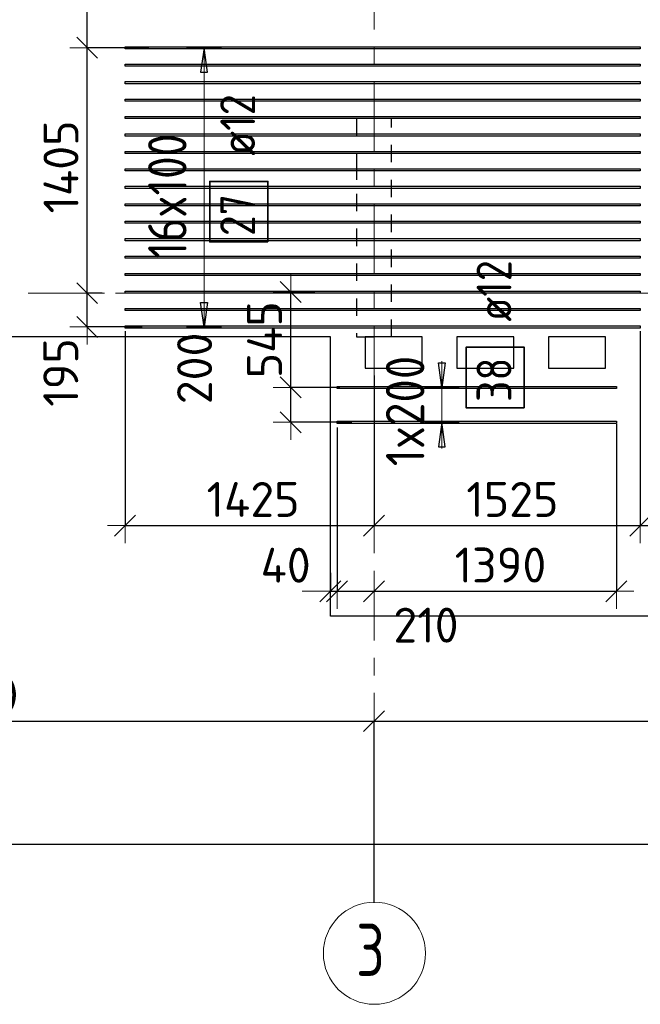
# Model space of a CAD drawing. Header units: metres. Extents: x -38 to 97, y -15 to 21.
# Tile 6 of 89: x 7.12 to 10.67, y -4.07 to 1.57. Entities that reach past the tile are written whole.
import ezdxf

# ---------------------------------------------------------------- set-up
doc = ezdxf.new("R2010")
doc.units = ezdxf.units.M
doc.header["$PDMODE"] = 65
for name, pattern in [('______11', [0.5, 0.4, -0.05, 0, -0.05]), ('______2', [0.0405, 0.03, -0.0105]), ('______5', [1.1, 0.8, -0.1, 0.1, -0.1])]:
    doc.linetypes.add(name, pattern=pattern)
for name, color, linetype, lineweight in [('XR$2$Осевая линия (1)', 7, '______5', 13), ('XR$2$Размерная линия (1)', 7, 'Continuous', 13), ('XR$4$Перекрытие (1)', 7, 'Continuous', 35), ('XR$4$Размерная линия (1)', 7, 'Continuous', 13)]:
    doc.layers.add(name, color=color, linetype=linetype, lineweight=lineweight)
doc.layers.add('XR$4$Арм.стержн.Доп. Арм верхн.зоны Х', color=7, linetype='Continuous', lineweight=35, true_color=0x8c8cff)
doc.layers.add('XR$5$Стена_ бетон несущ.', color=7, linetype='Continuous', lineweight=70, true_color=0xb4b496)
doc.styles.add('ISOCPEUR', font='txt')
doc.dimstyles.new('DIMSTYLE_3', dxfattribs={"dimtxt": 0.2, "dimasz": 0.2, "dimexe": 0, "dimexo": 0, "dimgap": 0.1, "dimtad": 2, "dimdec": 0, "dimlfac": 1000, "dimrnd": 5, "dimzin": 12, "dimdsep": 46, "dimtxsty": 'ISOCPEUR', "dimblk1": 'ALL_ML_STRICH', "dimblk2": 'ALL_ML_STRICH', "dimsah": 1, "dimcen": 0, "dimclrd": 7, "dimclre": 256, "dimclrt": 7, "dimadec": 0, "dimazin": 0, "dimtfac": 1, "dimtdec": 0, "dimtix": 1, "dimtmove": 2, "dimatfit": 3, "dimfxl": 0, "dimtzin": 0, "dimlwd": 0, "dimlwe": -3, "dimarcsym": 0})
doc.dimstyles.new('DIMSTYLE_33', dxfattribs={"dimtxt": 0.2, "dimasz": 0.2, "dimexe": 0, "dimexo": 0, "dimgap": 0.1, "dimtad": 2, "dimdec": 0, "dimlfac": 1000, "dimrnd": 5, "dimzin": 12, "dimdsep": 46, "dimtxsty": 'ISOCPEUR', "dimblk1": 'ALL_ML_STRICH', "dimblk2": 'ALL_ML_STRICH', "dimsah": 1, "dimcen": 0, "dimclrd": 7, "dimclre": 256, "dimclrt": 7, "dimadec": 0, "dimazin": 0, "dimtfac": 1, "dimtdec": 0, "dimtix": 1, "dimtmove": 2, "dimatfit": 3, "dimfxl": 0, "dimtvp": 1.2, "dimtzin": 0, "dimlwd": 0, "dimlwe": -3, "dimarcsym": 0})
doc.dimstyles.new('DIMSTYLE_34', dxfattribs={"dimtxt": 0.2, "dimasz": 0.2, "dimexe": 0, "dimexo": 0, "dimgap": 0.1, "dimtad": 0, "dimdec": 0, "dimlfac": 1000, "dimrnd": 5, "dimzin": 12, "dimdsep": 46, "dimtxsty": 'ISOCPEUR', "dimblk1": 'ALL_ML_STRICH', "dimblk2": 'ALL_ML_STRICH', "dimsah": 1, "dimcen": 0, "dimclrd": 7, "dimclre": 256, "dimclrt": 7, "dimadec": 0, "dimazin": 0, "dimtfac": 1, "dimtdec": 0, "dimtix": 1, "dimtmove": 2, "dimatfit": 3, "dimfxl": 0, "dimtvp": 1.2, "dimtzin": 0, "dimlwd": 0, "dimlwe": -3, "dimarcsym": 0})

# ---------------------------------------------------------------- blocks, each defined once
blk = doc.blocks.new('ALL_ML_STRICH')
at = {"color": 0, "linetype": 'ByBlock', "lineweight": -2}
for p, q in [((-0.3, -0.3), (0.3, 0.3)), ((0, -0.5), (0, 0.5)), ((-1, 0), (0.5, 0))]:
    blk.add_line(p, q, dxfattribs=at)
blk = doc.blocks.new('*D12')
at = {"layer": 'DEFPOINTS', "color": 7, "linetype": 'Continuous', "lineweight": 13, "transparency": 33554687}
for p in [(0.5, -3.1033), (0.5, -3.1563), (61.6, -3.1401)]:
    blk.add_point(p, dxfattribs=at)
at = {"layer": 'XR$2$Размерная линия (1)', "color": 9, "linetype": 'Continuous', "lineweight": -2, "true_color": 0xc7c7c7, "transparency": 33554687}
for p, q in [((0.5, -3.1233), (0.5, -3.1563)), ((61.6, -3.1563), (61.6, -3.1563))]:
    blk.add_line(p, q, dxfattribs=at)
at = {"layer": 'XR$2$Размерная линия (1)', "color": 7, "linetype": 'Continuous', "lineweight": -2, "transparency": 33554687}
blk.add_line((0.5, -3.1563), (61.6, -3.1563), dxfattribs=at)
at = {"layer": 'XR$2$Размерная линия (1)', "color": 7, "linetype": 'Continuous', "lineweight": 13, "transparency": 33554687, "xscale": 0.2, "yscale": 0.2, "zscale": 0.2, "rotation": 180}
blk.add_blockref('ALL_ML_STRICH', (0.5, -3.1563), dxfattribs=at)
at = {"layer": 'XR$2$Размерная линия (1)', "color": 7, "linetype": 'Continuous', "lineweight": 13, "transparency": 33554687, "xscale": 0.2, "yscale": 0.2, "zscale": 0.2}
blk.add_blockref('ALL_ML_STRICH', (61.6, -3.1563), dxfattribs=at)
at = {"layer": 'XR$2$Размерная линия (1)', "color": 7, "linetype": 'Continuous', "lineweight": 13, "transparency": 33554687, "insert": (31.1, -3.0063), "char_height": 0.2, "width": 1, "attachment_point": 5, "style": 'ISOCPEUR'}
blk.add_mtext('\\A1;{61100}', dxfattribs=at)
blk = doc.blocks.new('*D14')
at = {"layer": 'DEFPOINTS', "color": 7, "linetype": 'Continuous', "lineweight": 13, "transparency": 33554687}
for p in [(4.5, -2.452), (4.5, -3.5132), (9.15, -3.5132)]:
    blk.add_point(p, dxfattribs=at)
at = {"layer": 'XR$2$Размерная линия (1)', "color": 9, "linetype": 'Continuous', "lineweight": -2, "true_color": 0xc7c7c7, "transparency": 33554687}
for p, q in [((4.5, -3.4932), (4.5, -2.452)), ((9.15, -3.4932), (9.15, -2.452))]:
    blk.add_line(p, q, dxfattribs=at)
at = {"layer": 'XR$2$Размерная линия (1)', "color": 7, "linetype": 'Continuous', "lineweight": -2, "transparency": 33554687}
blk.add_line((4.5, -2.452), (9.15, -2.452), dxfattribs=at)
at = {"layer": 'XR$2$Размерная линия (1)', "color": 7, "linetype": 'Continuous', "lineweight": 13, "transparency": 33554687, "xscale": 0.2, "yscale": 0.2, "zscale": 0.2, "rotation": 180}
blk.add_blockref('ALL_ML_STRICH', (4.5, -2.452), dxfattribs=at)
at = {"layer": 'XR$2$Размерная линия (1)', "color": 7, "linetype": 'Continuous', "lineweight": 13, "transparency": 33554687, "xscale": 0.2, "yscale": 0.2, "zscale": 0.2}
blk.add_blockref('ALL_ML_STRICH', (9.15, -2.452), dxfattribs=at)
at = {"layer": 'XR$2$Размерная линия (1)', "color": 7, "linetype": 'Continuous', "lineweight": 13, "transparency": 33554687, "insert": (6.825, -2.302), "char_height": 0.2, "width": 0.8, "attachment_point": 5, "style": 'ISOCPEUR'}
blk.add_mtext('\\A1;{4650}', dxfattribs=at)
blk = doc.blocks.new('*D15')
at = {"layer": 'DEFPOINTS', "color": 7, "linetype": 'Continuous', "lineweight": 13, "transparency": 33554687}
for p in [(9.15, -2.452), (9.15, -3.5132), (13.75, -3.5132)]:
    blk.add_point(p, dxfattribs=at)
at = {"layer": 'XR$2$Размерная линия (1)', "color": 9, "linetype": 'Continuous', "lineweight": -2, "true_color": 0xc7c7c7, "transparency": 33554687}
for p, q in [((9.15, -3.4932), (9.15, -2.452)), ((13.75, -3.4932), (13.75, -2.452))]:
    blk.add_line(p, q, dxfattribs=at)
at = {"layer": 'XR$2$Размерная линия (1)', "color": 7, "linetype": 'Continuous', "lineweight": -2, "transparency": 33554687}
blk.add_line((9.15, -2.452), (13.75, -2.452), dxfattribs=at)
at = {"layer": 'XR$2$Размерная линия (1)', "color": 7, "linetype": 'Continuous', "lineweight": 13, "transparency": 33554687, "xscale": 0.2, "yscale": 0.2, "zscale": 0.2, "rotation": 180}
blk.add_blockref('ALL_ML_STRICH', (9.15, -2.452), dxfattribs=at)
at = {"layer": 'XR$2$Размерная линия (1)', "color": 7, "linetype": 'Continuous', "lineweight": 13, "transparency": 33554687, "xscale": 0.2, "yscale": 0.2, "zscale": 0.2}
blk.add_blockref('ALL_ML_STRICH', (13.75, -2.452), dxfattribs=at)
at = {"layer": 'XR$2$Размерная линия (1)', "color": 7, "linetype": 'Continuous', "lineweight": 13, "transparency": 33554687, "insert": (11.45, -2.302), "char_height": 0.2, "width": 0.8, "attachment_point": 5, "style": 'ISOCPEUR'}
blk.add_mtext('\\A1;{4600}', dxfattribs=at)
blk = doc.blocks.new('*D306')
at = {"layer": 'DEFPOINTS', "color": 7, "linetype": 'Continuous', "lineweight": 13, "transparency": 33554687}
for p in [(7.6128, 0), (7.5076, -0.1936), (7.8432, -0.1936)]:
    blk.add_point(p, dxfattribs=at)
at = {"layer": 'XR$4$Размерная линия (1)', "color": 9, "linetype": 'Continuous', "lineweight": -2, "true_color": 0xc7c7c7, "transparency": 33554687}
for p, q in [((7.5928, 0), (7.5076, 0)), ((7.8232, -0.1936), (7.5076, -0.1936))]:
    blk.add_line(p, q, dxfattribs=at)
at = {"layer": 'XR$4$Размерная линия (1)', "color": 7, "linetype": 'Continuous', "lineweight": -2, "transparency": 33554687}
blk.add_line((7.5076, -0.1936), (7.5076, 0), dxfattribs=at)
at = {"layer": 'XR$4$Размерная линия (1)', "color": 7, "linetype": 'Continuous', "lineweight": 13, "transparency": 33554687, "xscale": 0.2, "yscale": 0.2, "zscale": 0.2}
for p, rotation in [((7.5076, 0), 90), ((7.5076, -0.1936), 270)]:
    blk.add_blockref('ALL_ML_STRICH', p, dxfattribs=dict(at, rotation=rotation))
at = {"layer": 'XR$4$Размерная линия (1)', "color": 7, "linetype": 'Continuous', "lineweight": 13, "transparency": 33554687, "insert": (7.3565, -0.4545), "char_height": 0.2, "width": 0.6, "attachment_point": 5, "rotation": 90, "style": 'ISOCPEUR'}
blk.add_mtext('\\A1;{195}', dxfattribs=at)
blk = doc.blocks.new('*D307')
at = {"layer": 'DEFPOINTS', "color": 7, "linetype": 'Continuous', "lineweight": 13, "transparency": 33554687}
for p in [(7.8804, 1.4064), (7.5076, 0), (7.6128, 0)]:
    blk.add_point(p, dxfattribs=at)
at = {"layer": 'XR$4$Размерная линия (1)', "color": 9, "linetype": 'Continuous', "lineweight": -2, "true_color": 0xc7c7c7, "transparency": 33554687}
for p, q in [((7.8604, 1.4064), (7.5076, 1.4064)), ((7.5928, 0), (7.5076, 0))]:
    blk.add_line(p, q, dxfattribs=at)
at = {"layer": 'XR$4$Размерная линия (1)', "color": 7, "linetype": 'Continuous', "lineweight": -2, "transparency": 33554687}
blk.add_line((7.5076, 0), (7.5076, 1.4064), dxfattribs=at)
at = {"layer": 'XR$4$Размерная линия (1)', "color": 7, "linetype": 'Continuous', "lineweight": 13, "transparency": 33554687, "xscale": 0.2, "yscale": 0.2, "zscale": 0.2}
for p, rotation in [((7.5076, 1.4064), 90), ((7.5076, 0), 270)]:
    blk.add_blockref('ALL_ML_STRICH', p, dxfattribs=dict(at, rotation=rotation))
at = {"layer": 'XR$4$Размерная линия (1)', "color": 7, "linetype": 'Continuous', "lineweight": 13, "transparency": 33554687, "insert": (7.3576, 0.7232), "char_height": 0.2, "width": 0.8, "attachment_point": 5, "rotation": 90, "style": 'ISOCPEUR'}
blk.add_mtext('\\A1;{1405}', dxfattribs=at)
blk = doc.blocks.new('*D308')
at = {"layer": 'DEFPOINTS', "color": 7, "linetype": 'Continuous', "lineweight": 13, "transparency": 33554687}
for p in [(8.1561, 2.3663), (7.5076, 1.4064), (7.8804, 1.4064)]:
    blk.add_point(p, dxfattribs=at)
at = {"layer": 'XR$4$Размерная линия (1)', "color": 9, "linetype": 'Continuous', "lineweight": -2, "true_color": 0xc7c7c7, "transparency": 33554687}
for p, q in [((8.1361, 2.3663), (7.5076, 2.3663)), ((7.8604, 1.4064), (7.5076, 1.4064))]:
    blk.add_line(p, q, dxfattribs=at)
at = {"layer": 'XR$4$Размерная линия (1)', "color": 7, "linetype": 'Continuous', "lineweight": -2, "transparency": 33554687}
blk.add_line((7.5076, 1.4064), (7.5076, 2.3663), dxfattribs=at)
at = {"layer": 'XR$4$Размерная линия (1)', "color": 7, "linetype": 'Continuous', "lineweight": 13, "transparency": 33554687, "xscale": 0.2, "yscale": 0.2, "zscale": 0.2}
for p, rotation in [((7.5076, 2.3663), 90), ((7.5076, 1.4064), 270)]:
    blk.add_blockref('ALL_ML_STRICH', p, dxfattribs=dict(at, rotation=rotation))
at = {"layer": 'XR$4$Размерная линия (1)', "color": 7, "linetype": 'Continuous', "lineweight": 13, "transparency": 33554687, "insert": (7.3576, 1.8963), "char_height": 0.2, "width": 0.6, "attachment_point": 5, "rotation": 90, "style": 'ISOCPEUR'}
blk.add_mtext('\\A1;{960}', dxfattribs=at)
blk = doc.blocks.new('*D519')
at = {"layer": 'DEFPOINTS', "color": 7, "linetype": 'Continuous', "lineweight": 13, "transparency": 33554687}
for p in [(7.7247, -0.1974), (9.15, -0.4509), (7.7247, -1.3318)]:
    blk.add_point(p, dxfattribs=at)
at = {"layer": 'XR$4$Размерная линия (1)', "color": 9, "linetype": 'Continuous', "lineweight": -2, "true_color": 0xc7c7c7, "transparency": 33554687}
for p, q in [((7.7247, -0.2174), (7.7247, -1.3318)), ((9.15, -0.4709), (9.15, -1.3318))]:
    blk.add_line(p, q, dxfattribs=at)
at = {"layer": 'XR$4$Размерная линия (1)', "color": 7, "linetype": 'Continuous', "lineweight": -2, "transparency": 33554687}
blk.add_line((7.7247, -1.3318), (9.15, -1.3318), dxfattribs=at)
at = {"layer": 'XR$4$Размерная линия (1)', "color": 7, "linetype": 'Continuous', "lineweight": 13, "transparency": 33554687, "xscale": 0.2, "yscale": 0.2, "zscale": 0.2, "rotation": 180}
blk.add_blockref('ALL_ML_STRICH', (7.7247, -1.3318), dxfattribs=at)
at = {"layer": 'XR$4$Размерная линия (1)', "color": 7, "linetype": 'Continuous', "lineweight": 13, "transparency": 33554687, "xscale": 0.2, "yscale": 0.2, "zscale": 0.2}
blk.add_blockref('ALL_ML_STRICH', (9.15, -1.3318), dxfattribs=at)
at = {"layer": 'XR$4$Размерная линия (1)', "color": 7, "linetype": 'Continuous', "lineweight": 13, "transparency": 33554687, "insert": (8.4574, -1.1818), "char_height": 0.2, "width": 0.8, "attachment_point": 5, "style": 'ISOCPEUR'}
blk.add_mtext('\\A1;{1425}', dxfattribs=at)
blk = doc.blocks.new('*D520')
at = {"layer": 'DEFPOINTS', "color": 7, "linetype": 'Continuous', "lineweight": 13, "transparency": 33554687}
for p in [(10.6747, -0.1974), (9.15, -0.4509), (9.15, -1.3318)]:
    blk.add_point(p, dxfattribs=at)
at = {"layer": 'XR$4$Размерная линия (1)', "color": 9, "linetype": 'Continuous', "lineweight": -2, "true_color": 0xc7c7c7, "transparency": 33554687}
for p, q in [((10.6747, -0.2174), (10.6747, -1.3318)), ((9.15, -0.4709), (9.15, -1.3318))]:
    blk.add_line(p, q, dxfattribs=at)
at = {"layer": 'XR$4$Размерная линия (1)', "color": 7, "linetype": 'Continuous', "lineweight": -2, "transparency": 33554687}
blk.add_line((9.15, -1.3318), (10.6747, -1.3318), dxfattribs=at)
at = {"layer": 'XR$4$Размерная линия (1)', "color": 7, "linetype": 'Continuous', "lineweight": 13, "transparency": 33554687, "xscale": 0.2, "yscale": 0.2, "zscale": 0.2, "rotation": 180}
blk.add_blockref('ALL_ML_STRICH', (9.15, -1.3318), dxfattribs=at)
at = {"layer": 'XR$4$Размерная линия (1)', "color": 7, "linetype": 'Continuous', "lineweight": 13, "transparency": 33554687, "xscale": 0.2, "yscale": 0.2, "zscale": 0.2}
blk.add_blockref('ALL_ML_STRICH', (10.6747, -1.3318), dxfattribs=at)
at = {"layer": 'XR$4$Размерная линия (1)', "color": 7, "linetype": 'Continuous', "lineweight": 13, "transparency": 33554687, "insert": (9.9424, -1.1818), "char_height": 0.2, "width": 0.8, "attachment_point": 5, "style": 'ISOCPEUR'}
blk.add_mtext('\\A1;{1525}', dxfattribs=at)
blk = doc.blocks.new('*D521')
at = {"layer": 'DEFPOINTS', "color": 7, "linetype": 'Continuous', "lineweight": 13, "transparency": 33554687}
for p in [(11.7623, -0.126), (10.6747, -0.1974), (10.6747, -1.3318)]:
    blk.add_point(p, dxfattribs=at)
at = {"layer": 'XR$4$Размерная линия (1)', "color": 9, "linetype": 'Continuous', "lineweight": -2, "true_color": 0xc7c7c7, "transparency": 33554687}
for p, q in [((11.7623, -0.146), (11.7623, -1.3318)), ((10.6747, -0.2174), (10.6747, -1.3318))]:
    blk.add_line(p, q, dxfattribs=at)
at = {"layer": 'XR$4$Размерная линия (1)', "color": 7, "linetype": 'Continuous', "lineweight": -2, "transparency": 33554687}
blk.add_line((10.6747, -1.3318), (11.7623, -1.3318), dxfattribs=at)
at = {"layer": 'XR$4$Размерная линия (1)', "color": 7, "linetype": 'Continuous', "lineweight": 13, "transparency": 33554687, "xscale": 0.2, "yscale": 0.2, "zscale": 0.2, "rotation": 180}
blk.add_blockref('ALL_ML_STRICH', (10.6747, -1.3318), dxfattribs=at)
at = {"layer": 'XR$4$Размерная линия (1)', "color": 7, "linetype": 'Continuous', "lineweight": 13, "transparency": 33554687, "xscale": 0.2, "yscale": 0.2, "zscale": 0.2}
blk.add_blockref('ALL_ML_STRICH', (11.7623, -1.3318), dxfattribs=at)
at = {"layer": 'XR$4$Размерная линия (1)', "color": 7, "linetype": 'Continuous', "lineweight": 13, "transparency": 33554687, "insert": (11.2485, -1.1818), "char_height": 0.2, "width": 0.8, "attachment_point": 5, "style": 'ISOCPEUR'}
blk.add_mtext('\\A1;{1090}', dxfattribs=at)
blk = doc.blocks.new('*D559')
at = {"layer": 'DEFPOINTS', "color": 7, "linetype": 'Continuous', "lineweight": 13, "transparency": 33554687}
for p in [(8.9382, -0.7487), (8.9, -1.6221), (8.9, -1.7077)]:
    blk.add_point(p, dxfattribs=at)
at = {"layer": 'XR$4$Размерная линия (1)', "color": 9, "linetype": 'Continuous', "lineweight": -2, "true_color": 0xc7c7c7, "transparency": 33554687}
for p, q in [((8.9382, -0.7687), (8.9382, -1.7077)), ((8.9, -1.6021), (8.9, -1.7077))]:
    blk.add_line(p, q, dxfattribs=at)
at = {"layer": 'XR$4$Размерная линия (1)', "color": 7, "linetype": 'Continuous', "lineweight": -2, "transparency": 33554687}
blk.add_line((8.9, -1.7077), (8.9382, -1.7077), dxfattribs=at)
at = {"layer": 'XR$4$Размерная линия (1)', "color": 7, "linetype": 'Continuous', "lineweight": 13, "transparency": 33554687, "xscale": 0.2, "yscale": 0.2, "zscale": 0.2}
blk.add_blockref('ALL_ML_STRICH', (8.9382, -1.7077), dxfattribs=at)
at = {"layer": 'XR$4$Размерная линия (1)', "color": 7, "linetype": 'Continuous', "lineweight": 13, "transparency": 33554687, "xscale": 0.2, "yscale": 0.2, "zscale": 0.2, "rotation": 180}
blk.add_blockref('ALL_ML_STRICH', (8.9, -1.7077), dxfattribs=at)
at = {"layer": 'XR$4$Размерная линия (1)', "color": 7, "linetype": 'Continuous', "lineweight": 13, "transparency": 33554687, "insert": (8.6441, -1.5584), "char_height": 0.2, "width": 0.4, "attachment_point": 5, "style": 'ISOCPEUR'}
blk.add_mtext('\\A1;{40}', dxfattribs=at)
blk = doc.blocks.new('*D560')
at = {"layer": 'DEFPOINTS', "color": 7, "linetype": 'Continuous', "lineweight": 13, "transparency": 33554687}
for p in [(8.9382, -0.7487), (9.15, -1.5774), (8.9382, -1.7077)]:
    blk.add_point(p, dxfattribs=at)
at = {"layer": 'XR$4$Размерная линия (1)', "color": 9, "linetype": 'Continuous', "lineweight": -2, "true_color": 0xc7c7c7, "transparency": 33554687}
for p, q in [((8.9382, -0.7687), (8.9382, -1.7077)), ((9.15, -1.7077), (9.15, -1.7077))]:
    blk.add_line(p, q, dxfattribs=at)
at = {"layer": 'XR$4$Размерная линия (1)', "color": 7, "linetype": 'Continuous', "lineweight": -2, "transparency": 33554687}
blk.add_line((8.9382, -1.7077), (9.15, -1.7077), dxfattribs=at)
at = {"layer": 'XR$4$Размерная линия (1)', "color": 7, "linetype": 'Continuous', "lineweight": 13, "transparency": 33554687, "xscale": 0.2, "yscale": 0.2, "zscale": 0.2, "rotation": 180}
blk.add_blockref('ALL_ML_STRICH', (8.9382, -1.7077), dxfattribs=at)
at = {"layer": 'XR$4$Размерная линия (1)', "color": 7, "linetype": 'Continuous', "lineweight": 13, "transparency": 33554687, "xscale": 0.2, "yscale": 0.2, "zscale": 0.2}
blk.add_blockref('ALL_ML_STRICH', (9.15, -1.7077), dxfattribs=at)
at = {"layer": 'XR$4$Размерная линия (1)', "color": 7, "linetype": 'Continuous', "lineweight": 13, "transparency": 33554687, "insert": (9.4476, -1.9018), "char_height": 0.2, "width": 0.6, "attachment_point": 5, "style": 'ISOCPEUR'}
blk.add_mtext('\\A1;{210}', dxfattribs=at)
blk = doc.blocks.new('*D561')
at = {"layer": 'DEFPOINTS', "color": 7, "linetype": 'Continuous', "lineweight": 13, "transparency": 33554687}
for p in [(10.5382, -0.7307), (9.15, -1.5774), (9.15, -1.7077)]:
    blk.add_point(p, dxfattribs=at)
at = {"layer": 'XR$4$Размерная линия (1)', "color": 9, "linetype": 'Continuous', "lineweight": -2, "true_color": 0xc7c7c7, "transparency": 33554687}
for p, q in [((10.5382, -0.7507), (10.5382, -1.7077)), ((9.15, -1.7077), (9.15, -1.7077))]:
    blk.add_line(p, q, dxfattribs=at)
at = {"layer": 'XR$4$Размерная линия (1)', "color": 7, "linetype": 'Continuous', "lineweight": -2, "transparency": 33554687}
blk.add_line((9.15, -1.7077), (10.5382, -1.7077), dxfattribs=at)
at = {"layer": 'XR$4$Размерная линия (1)', "color": 7, "linetype": 'Continuous', "lineweight": 13, "transparency": 33554687, "xscale": 0.2, "yscale": 0.2, "zscale": 0.2, "rotation": 180}
blk.add_blockref('ALL_ML_STRICH', (9.15, -1.7077), dxfattribs=at)
at = {"layer": 'XR$4$Размерная линия (1)', "color": 7, "linetype": 'Continuous', "lineweight": 13, "transparency": 33554687, "xscale": 0.2, "yscale": 0.2, "zscale": 0.2}
blk.add_blockref('ALL_ML_STRICH', (10.5382, -1.7077), dxfattribs=at)
at = {"layer": 'XR$4$Размерная линия (1)', "color": 7, "linetype": 'Continuous', "lineweight": 13, "transparency": 33554687, "insert": (9.8741, -1.5577), "char_height": 0.2, "width": 0.8, "attachment_point": 5, "style": 'ISOCPEUR'}
blk.add_mtext('\\A1;{1390}', dxfattribs=at)
blk = doc.blocks.new('*D606')
at = {"layer": 'DEFPOINTS', "color": 7, "linetype": 'Continuous', "lineweight": 13, "transparency": 33554687}
for p in [(8.9739, -0.5397), (8.6734, -0.7397), (9.0426, -0.7397)]:
    blk.add_point(p, dxfattribs=at)
at = {"layer": 'XR$4$Размерная линия (1)', "color": 9, "linetype": 'Continuous', "lineweight": -2, "true_color": 0xc7c7c7, "transparency": 33554687}
for p, q in [((8.9539, -0.5397), (8.6734, -0.5397)), ((9.0226, -0.7397), (8.6734, -0.7397))]:
    blk.add_line(p, q, dxfattribs=at)
at = {"layer": 'XR$4$Размерная линия (1)', "color": 7, "linetype": 'Continuous', "lineweight": -2, "transparency": 33554687}
blk.add_line((8.6734, -0.7397), (8.6734, -0.5397), dxfattribs=at)
at = {"layer": 'XR$4$Размерная линия (1)', "color": 7, "linetype": 'Continuous', "lineweight": 13, "transparency": 33554687, "xscale": 0.2, "yscale": 0.2, "zscale": 0.2}
for p, rotation in [((8.6734, -0.5397), 90), ((8.6734, -0.7397), 270)]:
    blk.add_blockref('ALL_ML_STRICH', p, dxfattribs=dict(at, rotation=rotation))
at = {"layer": 'XR$4$Размерная линия (1)', "color": 7, "linetype": 'Continuous', "lineweight": 13, "transparency": 33554687, "insert": (8.1226, -0.431), "char_height": 0.2, "width": 0.6, "attachment_point": 5, "rotation": 90, "style": 'ISOCPEUR'}
blk.add_mtext('\\A1;{200}', dxfattribs=at)
blk = doc.blocks.new('*D607')
at = {"layer": 'DEFPOINTS', "color": 7, "linetype": 'Continuous', "lineweight": 13, "transparency": 33554687}
for p in [(8.8309, 0.0064), (8.6734, -0.5397), (8.9739, -0.5397)]:
    blk.add_point(p, dxfattribs=at)
at = {"layer": 'XR$4$Размерная линия (1)', "color": 9, "linetype": 'Continuous', "lineweight": -2, "true_color": 0xc7c7c7, "transparency": 33554687}
for p, q in [((8.8109, 0.0064), (8.6734, 0.0064)), ((8.9539, -0.5397), (8.6734, -0.5397))]:
    blk.add_line(p, q, dxfattribs=at)
at = {"layer": 'XR$4$Размерная линия (1)', "color": 7, "linetype": 'Continuous', "lineweight": -2, "transparency": 33554687}
blk.add_line((8.6734, -0.5397), (8.6734, 0.0064), dxfattribs=at)
at = {"layer": 'XR$4$Размерная линия (1)', "color": 7, "linetype": 'Continuous', "lineweight": 13, "transparency": 33554687, "xscale": 0.2, "yscale": 0.2, "zscale": 0.2}
for p, rotation in [((8.6734, 0.0064), 90), ((8.6734, -0.5397), 270)]:
    blk.add_blockref('ALL_ML_STRICH', p, dxfattribs=dict(at, rotation=rotation))
at = {"layer": 'XR$4$Размерная линия (1)', "color": 7, "linetype": 'Continuous', "lineweight": 13, "transparency": 33554687, "insert": (8.5234, -0.2667), "char_height": 0.2, "width": 0.6, "attachment_point": 5, "rotation": 90, "style": 'ISOCPEUR'}
blk.add_mtext('\\A1;{545}', dxfattribs=at)

msp = doc.modelspace()

# ---------------------------------------------------------------- linework, layer by layer
at = {"layer": 'XR$2$Осевая линия (1)', "color": 253, "linetype": '______11', "lineweight": 13, "true_color": 0xa0a0a0, "transparency": 33554687}
for p, q in [((9.15, -3.39), (9.15, 19.78)), ((-2.63, 0), (62.6, 0))]:
    msp.add_line(p, q, dxfattribs=at)
at = {"layer": 'XR$2$Осевая линия (1)', "color": 7, "linetype": 'Continuous', "lineweight": 13, "transparency": 33554687}
msp.add_circle((9.1524, -3.7819), 0.2924, dxfattribs=at)
at = {"layer": 'XR$4$Арм.стержн.Доп. Арм верхн.зоны Х', "color": 253, "linetype": 'Continuous', "lineweight": -3, "true_color": 0xa0a0a0, "transparency": 33554687}
for p, q in [((8.1766, 1.4064), (8.0766, 1.4064)), ((8.1766, 1.4064), (8.2766, 1.4064)), ((8.1766, -0.1936), (8.0766, -0.1936)), ((8.1766, -0.1936), (8.2766, -0.1936)), ((9.5384, -0.5397), (9.4384, -0.5397)), ((9.5384, -0.5397), (9.6384, -0.5397)), ((9.5384, -0.7397), (9.4384, -0.7397)), ((9.5384, -0.7397), (9.6384, -0.7397))]:
    msp.add_line(p, q, dxfattribs=at)
at = {"layer": 'XR$4$Арм.стержн.Доп. Арм верхн.зоны Х', "color": 7, "linetype": 'Continuous', "lineweight": 25, "transparency": 33554687}
for p, q in [((8.1766, 1.4064), (8.1566, 1.2664)), ((8.1966, 1.2664), (8.1766, 1.4064)), ((8.1566, 1.2664), (8.1966, 1.2664)), ((8.1766, -0.1936), (8.1566, -0.0536)), ((8.1566, -0.0536), (8.1966, -0.0536)), ((8.1966, -0.0536), (8.1766, -0.1936)), ((9.5384, -0.5397), (9.5184, -0.3997)), ((9.5184, -0.3997), (9.5584, -0.3997)), ((9.5584, -0.3997), (9.5384, -0.5397)), ((9.5384, -0.7397), (9.5184, -0.8797)), ((9.5584, -0.8797), (9.5384, -0.7397)), ((9.5184, -0.8797), (9.5584, -0.8797))]:
    msp.add_line(p, q, dxfattribs=at)
at = {"layer": 'XR$4$Арм.стержн.Доп. Арм верхн.зоны Х', "color": 7, "linetype": 'Continuous', "lineweight": 13, "transparency": 33554687}
for p, q in [((8.1766, 1.4064), (8.1766, 1.4064)), ((8.1766, -0.1936), (8.1766, 1.4064)), ((8.1766, -0.1936), (8.1766, -0.1936)), ((9.5384, -0.5397), (9.5384, -0.3897)), ((9.5384, -0.7397), (9.5384, -0.5397)), ((9.5384, -0.7397), (9.5384, -0.8897))]:
    msp.add_line(p, q, dxfattribs=at)
at = {"layer": 'XR$4$Арм.стержн.Доп. Арм верхн.зоны Х', "color": 34, "linetype": 'Continuous', "lineweight": 25, "transparency": 33554687}
for points in [[(10.6747, 1.4004), (7.7247, 1.4004), (7.7247, 1.4124), (10.6747, 1.4124), (10.6747, 1.4004)], [(10.6747, 1.3004), (7.7247, 1.3004), (7.7247, 1.3124), (10.6747, 1.3124), (10.6747, 1.3004)], [(10.6747, 1.2004), (7.7247, 1.2004), (7.7247, 1.2124), (10.6747, 1.2124), (10.6747, 1.2004)], [(10.6747, 1.1004), (7.7247, 1.1004), (7.7247, 1.1124), (10.6747, 1.1124), (10.6747, 1.1004)], [(10.6747, 1.0004), (7.7247, 1.0004), (7.7247, 1.0124), (10.6747, 1.0124), (10.6747, 1.0004)], [(10.6747, 0.9004), (7.7247, 0.9004), (7.7247, 0.9124), (10.6747, 0.9124), (10.6747, 0.9004)], [(10.6747, 0.8004), (7.7247, 0.8004), (7.7247, 0.8124), (10.6747, 0.8124), (10.6747, 0.8004)], [(10.6747, 0.7004), (7.7247, 0.7004), (7.7247, 0.7124), (10.6747, 0.7124), (10.6747, 0.7004)], [(10.6747, 0.6004), (7.7247, 0.6004), (7.7247, 0.6124), (10.6747, 0.6124), (10.6747, 0.6004)], [(10.6747, 0.5004), (7.7247, 0.5004), (7.7247, 0.5124), (10.6747, 0.5124), (10.6747, 0.5004)], [(10.6747, 0.4004), (7.7247, 0.4004), (7.7247, 0.4124), (10.6747, 0.4124), (10.6747, 0.4004)], [(10.6747, 0.3004), (7.7247, 0.3004), (7.7247, 0.3124), (10.6747, 0.3124), (10.6747, 0.3004)], [(10.6747, 0.2004), (7.7247, 0.2004), (7.7247, 0.2124), (10.6747, 0.2124), (10.6747, 0.2004)], [(10.6747, 0.1004), (7.7247, 0.1004), (7.7247, 0.1124), (10.6747, 0.1124), (10.6747, 0.1004)], [(10.6747, 0.0004), (7.7247, 0.0004), (7.7247, 0.0124), (10.6747, 0.0124), (10.6747, 0.0004)], [(10.6747, -0.0996), (7.7247, -0.0996), (7.7247, -0.0876), (10.6747, -0.0876), (10.6747, -0.0996)], [(10.6747, -0.1996), (7.7247, -0.1996), (7.7247, -0.1876), (10.6747, -0.1876), (10.6747, -0.1996)], [(8.9382, -0.5337), (10.5382, -0.5337), (10.5382, -0.5457), (8.9382, -0.5457), (8.9382, -0.5337)], [(8.9382, -0.7337), (10.5382, -0.7337), (10.5382, -0.7457), (8.9382, -0.7457), (8.9382, -0.7337)]]:
    msp.add_lwpolyline(points, dxfattribs=at)
at = {"layer": 'XR$4$Арм.стержн.Доп. Арм верхн.зоны Х', "color": 7, "linetype": 'Continuous', "lineweight": 35, "transparency": 33554687}
for points in [[(8.5428, 0.2941), (8.5428, 0.6408), (8.2095, 0.6408), (8.2095, 0.2941), (8.5428, 0.2941)], [(10.0107, -0.6563), (10.0107, -0.3096), (9.6774, -0.3096), (9.6774, -0.6563), (10.0107, -0.6563)]]:
    msp.add_lwpolyline(points, dxfattribs=at)
at = {"layer": 'XR$4$Перекрытие (1)', "color": 7, "linetype": 'Continuous', "lineweight": 25, "transparency": 33554687}
for p, q in [((8.9, -0.2498), (0.25, -0.2498)), ((8.9, -0.4298), (8.9, -0.2498)), ((9.425, -0.2498), (9.1, -0.2498)), ((9.1, -0.2498), (9.1, -0.4298)), ((9.425, -0.4298), (9.425, -0.2498)), ((9.95, -0.2498), (9.625, -0.2498)), ((9.625, -0.2498), (9.625, -0.4298)), ((9.95, -0.4298), (9.95, -0.2498)), ((10.475, -0.2498), (10.15, -0.2498)), ((10.15, -0.2498), (10.15, -0.4298)), ((10.475, -0.4298), (10.475, -0.2498)), ((8.9, -1.8498), (8.9, -0.4298)), ((9.1, -0.4298), (9.425, -0.4298)), ((9.625, -0.4298), (9.95, -0.4298)), ((10.15, -0.4298), (10.475, -0.4298)), ((12.25, -1.8498), (8.9, -1.8498))]:
    msp.add_line(p, q, dxfattribs=at)
at = {"layer": 'XR$5$Стена_ бетон несущ.', "color": 253, "linetype": '______2', "lineweight": -3, "true_color": 0xa0a0a0, "transparency": 33554687}
for p, q in [((9.25, 1), (9.05, 1)), ((9.05, 1), (9.05, 0.75)), ((9.25, 0.75), (9.25, 1)), ((9.05, 0.75), (9.05, 0.5702)), ((9.25, -0.25), (9.25, 0.75)), ((9.05, 0.5702), (9.05, -0.25)), ((9.05, -0.25), (9.25, -0.25))]:
    msp.add_line(p, q, dxfattribs=at)

# ---------------------------------------------------------------- texts
at = {"layer": 'XR$2$Осевая линия (1)', "color": 7, "linetype": 'Continuous', "lineweight": 13, "transparency": 33554687, "insert": (9.0474, -3.9124), "char_height": 0.3, "width": 0.326407, "attachment_point": 7, "style": 'ISOCPEUR'}
msp.add_mtext('\\W0.78;3', dxfattribs=at)
at = {"layer": 'XR$4$Арм.стержн.Доп. Арм верхн.зоны Х', "color": 7, "linetype": 'Continuous', "lineweight": 25, "transparency": 33554687, "char_height": 0.2, "attachment_point": 7, "rotation": 90, "style": 'ISOCPEUR'}
for s, insert, width in [('\\W0.89; ø12 ', (8.4695, 0.6741), 0.749105), ('\\W0.87;27', (8.4695, 0.3274), 0.367208), ('\\W0.89; ø12 ', (9.9374, -0.2763), 0.749105), ('\\W0.87;38', (9.9374, -0.623), 0.367208)]:
    msp.add_mtext(s, dxfattribs=dict(at, insert=insert, width=width))
at = {"layer": 'XR$4$Арм.стержн.Доп. Арм верхн.зоны Х', "color": 7, "linetype": 'Continuous', "lineweight": 13, "transparency": 33554687, "char_height": 0.22, "attachment_point": 7, "rotation": 90, "style": 'ISOCPEUR'}
for s, insert, width in [('\\W0.86;16x100', (8.0766, 0.1994), 0.930455), ('\\W0.89;1x200', (9.4384, -0.9917), 0.823552)]:
    msp.add_mtext(s, dxfattribs=dict(at, insert=insert, width=width))

# ---------------------------------------------------------------- dimensions: what is measured, and where the dimension line sits
at = {"layer": 'XR$2$Размерная линия (1)', "color": 7, "linetype": 'Continuous', "lineweight": 13, "transparency": 33554687}
for base, p1, p2, picture, middle in [((9.15, -2.452), (4.5, -3.4932), (9.15, -3.4932), '*D14', (6.825, -2.302)), ((13.75, -2.452), (9.15, -3.4932), (13.75, -3.4932), '*D15', (11.45, -2.302)), ((61.6, -3.1563), (0.5, -3.1233), (61.6, -3.1563), '*D12', (31.1, -3.0063))]:
    dim = msp.add_linear_dim(base=base, p1=p1, p2=p2, dimstyle='DIMSTYLE_3', override={"dimpost": '<>', "dimclrd": 7, "dimclre": 9, "dimclrt": 7, "dimlwd": 0, "dimlwe": 65533}, dxfattribs=at)
    dim.commit()
    dim.dimension.update_dxf_attribs({"geometry": picture, "text_midpoint": middle, "dimtype": 160})
at = {"layer": 'XR$4$Размерная линия (1)', "color": 7, "linetype": 'Continuous', "lineweight": 13, "transparency": 33554687}
for base, p1, p2, dimstyle, picture, middle in [((7.5076, 2.3663), (7.8604, 1.4064), (8.1361, 2.3663), 'DIMSTYLE_3', '*D308', (7.3576, 1.8963)), ((7.5076, 1.4064), (7.5928, 0), (7.8604, 1.4064), 'DIMSTYLE_3', '*D307', (7.3576, 0.7232)), ((7.5076, 0), (7.8232, -0.1936), (7.5928, 0), 'DIMSTYLE_33', '*D306', (7.3565, -0.4545)), ((8.6734, 0.0064), (8.9539, -0.5397), (8.8109, 0.0064), 'DIMSTYLE_33', '*D607', (8.5234, -0.2667)), ((8.6734, -0.5397), (9.0226, -0.7397), (8.9539, -0.5397), 'DIMSTYLE_33', '*D606', (8.1226, -0.431))]:
    dim = msp.add_linear_dim(base=base, p1=p1, p2=p2, angle=90, dimstyle=dimstyle, override={"dimpost": '<>', "dimclrd": 7, "dimclre": 9, "dimclrt": 7, "dimlwd": 0, "dimlwe": 65533}, dxfattribs=at)
    dim.commit()
    dim.dimension.update_dxf_attribs({"geometry": picture, "text_midpoint": middle, "dimtype": 160})
for base, p1, p2, dimstyle, picture, middle in [((11.7623, -1.3318), (10.6747, -0.2174), (11.7623, -0.146), 'DIMSTYLE_3', '*D521', (11.2485, -1.1818)), ((9.15, -1.3318), (7.7247, -0.2174), (9.15, -0.4709), 'DIMSTYLE_3', '*D519', (8.4574, -1.1818)), ((10.6747, -1.3318), (9.15, -0.4709), (10.6747, -0.2174), 'DIMSTYLE_3', '*D520', (9.9424, -1.1818)), ((10.5382, -1.7077), (9.15, -1.7077), (10.5382, -0.7507), 'DIMSTYLE_3', '*D561', (9.8741, -1.5577)), ((8.9382, -1.7077), (8.9, -1.6021), (8.9382, -0.7687), 'DIMSTYLE_33', '*D559', (8.6441, -1.5584)), ((9.15, -1.7077), (8.9382, -0.7687), (9.15, -1.7077), 'DIMSTYLE_34', '*D560', (9.4476, -1.9018))]:
    dim = msp.add_linear_dim(base=base, p1=p1, p2=p2, dimstyle=dimstyle, override={"dimpost": '<>', "dimclrd": 7, "dimclre": 9, "dimclrt": 7, "dimlwd": 0, "dimlwe": 65533}, dxfattribs=at)
    dim.commit()
    dim.dimension.update_dxf_attribs({"geometry": picture, "text_midpoint": middle, "dimtype": 160})

doc.saveas('drawing.dxf')
